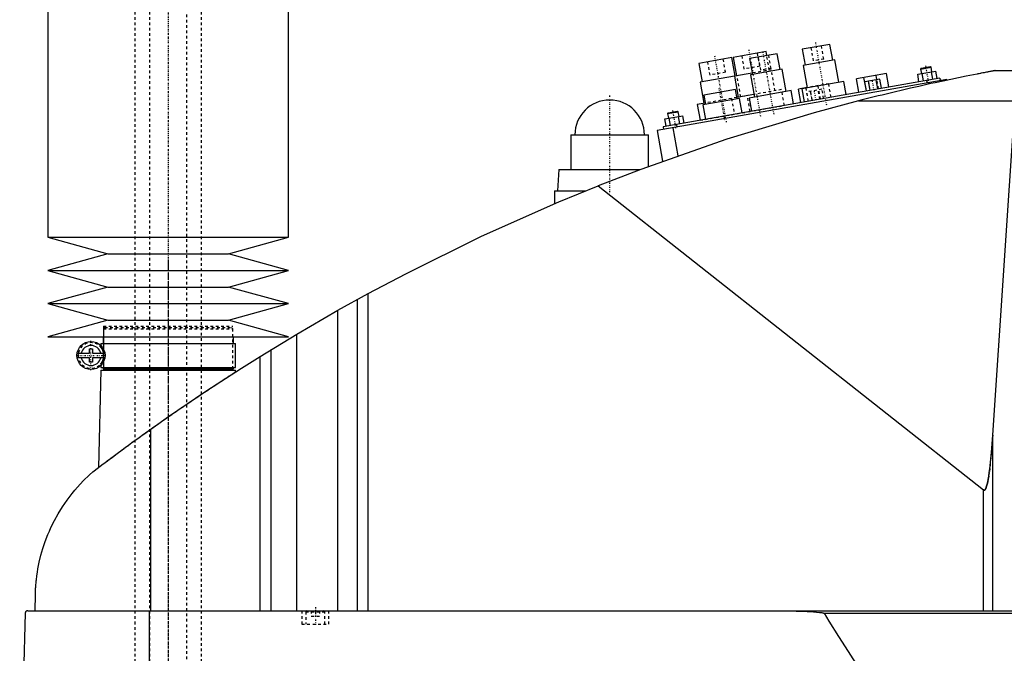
# Model space of a CAD drawing. Extents: x -706 to 156, y -136 to 715.
# Tile 2 of 5: x -706 to -337, y 101 to 338. Entities that reach past the tile are written whole.
import ezdxf

# ---------------------------------------------------------------- set-up
doc = ezdxf.new("R2010")
doc.units = 0
doc.linetypes.add('CENTER', pattern=[1.5, 0.45, -0.5, 0.05, -0.5])
doc.linetypes.add('DASHED', pattern=[2, 1, -1])
for name, color, linetype in [('AM_0', 7, 'CONTINUOUS'), ('AM_3', 7, 'DASHED'), ('AM_7', 7, 'CENTER')]:
    doc.layers.add(name, color=color, linetype=linetype)

msp = doc.modelspace()

# ---------------------------------------------------------------- linework, layer by layer
at = {"layer": 'AM_0', "color": 7, "linetype": 'CONTINUOUS'}
for p, q in [((-695, 435.75), (-695, 256.2)), ((-605, 256.2), (-605, 435.75)), ((-402.65, 328.29), (-412.99, 326.47)), ((-401.61, 322.39), (-402.65, 328.29)), ((-426.55, 325.6), (-438.86, 323.43)), ((-422.35, 324.82), (-432.69, 323)), ((-426.29, 324.13), (-426.55, 325.6)), ((-421.3, 318.91), (-422.35, 324.82)), ((-412.99, 326.47), (-411.95, 320.56)), ((-439.35, 323.35), (-451.66, 321.18)), ((-451.66, 321.18), (-450.44, 314.28)), ((-438.13, 316.45), (-439.35, 323.35)), ((-438.86, 323.43), (-437.64, 316.54)), ((-432.69, 323), (-431.65, 317.09)), ((-400.87, 322.52), (-412.69, 320.43)), ((-412.69, 320.43), (-411.21, 312.06)), ((-399.39, 314.15), (-400.87, 322.52)), ((-431.73, 317.58), (-438.38, 316.41)), ((-420.57, 319.04), (-432.38, 316.96)), ((-432.38, 316.96), (-430.91, 308.59)), ((-419.09, 310.67), (-420.57, 319.04)), ((-381.49, 317.4), (-392.71, 315.42)), ((-385.14, 315.14), (-385.42, 316.71)), ((-380.6, 312.38), (-381.49, 317.4)), ((-369.87, 317.12), (-363.05, 318.32)), ((-369.39, 314.36), (-369.87, 317.12)), ((-368.79, 319.08), (-364.85, 319.78)), ((-368.58, 319.37), (-368.79, 319.08)), ((-368.79, 319.08), (-368.48, 317.36)), ((-368.58, 319.37), (-365.14, 319.98)), ((-367.68, 314.66), (-368.17, 317.42)), ((-364.85, 319.78), (-365.14, 319.98)), ((-364.54, 318.06), (-364.85, 319.78)), ((-364.27, 315.26), (-364.75, 318.02)), ((-362.56, 315.56), (-363.05, 318.32)), ((-340.94, 318.5), (-213.33, 318.5)), ((-358.96, 315.18), (-467.29, 296.08)), ((-361.6, 315.73), (-465, 297.5)), ((-438.37, 316.41), (-451.18, 314.15)), ((-451.18, 314.15), (-449.79, 306.27)), ((-438.38, 316.41), (-436.99, 308.53)), ((-397.42, 314.49), (-413.18, 311.71)), ((-396.56, 309.57), (-397.42, 314.49)), ((-391.83, 310.4), (-392.71, 315.42)), ((-389.06, 310.89), (-389.95, 315.91)), ((-383.98, 315.34), (-389.67, 314.34)), ((-389.06, 310.89), (-389.67, 314.34)), ((-387.64, 311.14), (-388.24, 314.59)), ((-384.79, 311.64), (-385.4, 315.09)), ((-383.37, 311.89), (-383.98, 315.34)), ((-366.52, 314.86), (-366.35, 313.88)), ((-364.87, 314.14), (-364.78, 313.64)), ((-361.6, 315.73), (-361.42, 314.75)), ((-358.96, 315.18), (-358.91, 314.91)), ((-438, 311.4), (-449.82, 309.32)), ((-449.82, 309.32), (-449.21, 305.87)), ((-437.4, 307.95), (-438, 311.4)), ((-431.08, 309.57), (-437.49, 308.44)), ((-417.12, 311.02), (-432.88, 308.24)), ((-416.25, 306.1), (-417.12, 311.02)), ((-411.23, 312.16), (-414.38, 311.6)), ((-413.49, 306.58), (-414.38, 311.6)), ((-413.18, 311.71), (-412.31, 306.79)), ((-411.6, 311.99), (-411.61, 312.09)), ((-449.31, 306.36), (-452.25, 305.84)), ((-452.25, 305.84), (-451.21, 299.93)), ((-436.41, 308.13), (-450.2, 305.69)), ((-450.2, 305.69), (-449.24, 300.28)), ((-435.46, 302.71), (-436.41, 308.13)), ((-432.88, 308.24), (-432.01, 303.32)), ((-392.03, 307.16), (-333.43, 307.16)), ((-341.83, 182.23), (-333.43, 307.16)), ((-463.33, 302.41), (-459.39, 303.1)), ((-463.12, 302.7), (-463.33, 302.41)), ((-463.33, 302.41), (-463.02, 300.69)), ((-463.12, 302.7), (-459.68, 303.31)), ((-459.39, 303.1), (-459.68, 303.31)), ((-459.08, 301.38), (-459.39, 303.1)), ((-464.41, 300.44), (-457.59, 301.64)), ((-463.93, 297.69), (-464.41, 300.44)), ((-462.22, 297.99), (-462.71, 300.74)), ((-460.08, 298.37), (-459.9, 297.38)), ((-458.81, 298.59), (-459.3, 301.34)), ((-457.1, 298.89), (-457.59, 301.64)), ((-499.5, 294.5), (-499.5, 281.5)), ((-499.5, 294.5), (-470.5, 294.5)), ((-470.5, 282.67), (-470.5, 294.5)), ((-467.29, 296.08), (-465.26, 284.59)), ((-465, 297.5), (-464.83, 296.52)), ((-461.38, 297.12), (-459.53, 286.63)), ((-504, 281.5), (-504.5, 273.5)), ((-504, 281.5), (-473.65, 281.5)), ((-505.65, 273.5), (-505.65, 268.73)), ((-505.65, 273.5), (-494.16, 273.5)), ((-489.33, 275.44), (-345.22, 161.75)), ((-695, 256.2), (-672.5, 250)), ((-695, 256.2), (-605, 256.2)), ((-627.5, 250), (-605, 256.2)), ((-672.5, 250), (-695, 243.8)), ((-672.5, 250), (-627.5, 250)), ((-605, 243.8), (-627.5, 250)), ((-695, 243.8), (-672.5, 237.6)), ((-695, 243.8), (-605, 243.8)), ((-627.5, 237.6), (-605, 243.8)), ((-672.5, 237.6), (-695, 231.4)), ((-672.5, 237.6), (-627.5, 237.6)), ((-605, 231.4), (-627.5, 237.6)), ((-586.56, 228.89), (-575.22, 235.17)), ((-579.22, 116.6), (-579.22, 232.98)), ((-575.22, 116.6), (-575.22, 235.17)), ((-695, 231.4), (-672.5, 225.2)), ((-695, 231.4), (-605, 231.4)), ((-627.5, 225.2), (-605, 231.4)), ((-601.96, 219.97), (-586.56, 228.89)), ((-586.56, 116.6), (-586.56, 228.89)), ((-672.5, 225.2), (-695, 219)), ((-672.5, 225.2), (-627.5, 225.2)), ((-605, 219), (-627.5, 225.2)), ((-695, 219), (-605, 219)), ((-674.35, 219), (-674.35, 216.5)), ((-625.65, 216.5), (-625.65, 219)), ((-615.65, 211.64), (-601.96, 219.97)), ((-601.96, 116.6), (-601.96, 219.97)), ((-679.45, 212.9), (-679.45, 214.5)), ((-679.45, 214.5), (-678.25, 214.5)), ((-678.25, 214.5), (-678.25, 212.9)), ((-675.15, 216.5), (-675.15, 215.72)), ((-675.15, 216.5), (-624.85, 216.5)), ((-624.85, 207.5), (-624.85, 216.5)), ((-611.52, 116.6), (-611.52, 214.2)), ((-683.63, 212.9), (-679.45, 212.9)), ((-679.45, 211.1), (-683.63, 211.1)), ((-679.45, 209.5), (-679.45, 211.1)), ((-678.25, 212.9), (-674.07, 212.9)), ((-678.25, 211.1), (-678.25, 209.5)), ((-674.07, 211.1), (-678.25, 211.1)), ((-615.65, 116.6), (-615.65, 211.64)), ((-678.25, 209.5), (-679.45, 209.5)), ((-675.17, 206.5), (-676.04, 170.15)), ((-675.17, 206.5), (-624.83, 206.5)), ((-675.15, 208.28), (-675.15, 207.5)), ((-675.15, 207.5), (-624.85, 207.5)), ((-674.35, 207.5), (-674.35, 207)), ((-674.35, 207), (-625.65, 207)), ((-674.18, 207), (-674.18, 206.5)), ((-625.83, 206.5), (-625.83, 207)), ((-625.65, 207), (-625.65, 207.5)), ((-624.81, 205.86), (-624.83, 206.5)), ((-656.53, 116.6), (-656.53, 184.45)), ((-341.83, 116.6), (-341.83, 182.23)), ((-345.22, 116.6), (-345.22, 161.75)), ((-699.77, 116.6), (-699.63, 122.62)), ((-703.45, 115.63), (-705.5, 34.5)), ((-702.45, 116.6), (-132.05, 116.6)), ((-657.01, 34.5), (-657.01, 116.6)), ((-404.88, 115.63), (-188.61, 115.63))]:
    msp.add_line(p, q, dxfattribs=at)
for points in [[(-340.94, 318.5, 0), (-340.94, 318.5, 0), (-340.94, 318.5, 0), (-340.94, 318.5, 0), (-340.95, 318.5, 0), (-340.95, 318.5, 0), (-340.96, 318.49, 0), (-340.98, 318.49, 0), (-341, 318.49, 0), (-341.02, 318.48, 0), (-341.04, 318.48, 0), (-341.05, 318.48, 0), (-341.06, 318.48, 0), (-341.09, 318.47, 0), (-341.12, 318.47, 0), (-341.15, 318.46, 0), (-341.19, 318.45, 0), (-341.22, 318.45, 0), (-341.24, 318.44, 0), (-341.26, 318.44, 0), (-341.3, 318.43, 0), (-341.35, 318.42, 0), (-341.37, 318.42, 0), (-341.39, 318.41, 0), (-341.44, 318.41, 0), (-341.48, 318.4, 0), (-341.51, 318.39, 0), (-341.53, 318.39, 0), (-341.58, 318.38, 0), (-341.64, 318.37, 0), (-341.69, 318.36, 0), (-341.74, 318.35, 0), (-341.8, 318.34, 0), (-341.83, 318.33, 0), (-341.86, 318.33, 0), (-341.91, 318.32, 0), (-341.97, 318.31, 0), (-342.03, 318.29, 0), (-342.08, 318.28, 0), (-342.14, 318.27, 0), (-342.17, 318.27, 0), (-342.2, 318.26, 0), (-342.26, 318.25, 0), (-342.32, 318.24, 0), (-342.53, 318.2, 0), (-342.91, 318.13, 0), (-343.31, 318.05, 0), (-343.52, 318.01, 0), (-343.73, 317.97, 0), (-344.16, 317.89, 0), (-344.6, 317.8, 0), (-345.06, 317.71, 0), (-345.52, 317.63, 0), (-345.99, 317.53, 0), (-346.22, 317.49, 0), (-346.46, 317.44, 0), (-346.93, 317.35, 0), (-347.41, 317.26, 0), (-347.64, 317.21, 0), (-349.05, 316.93, 0), (-351.78, 316.39, 0), (-354.59, 315.81, 0), (-357.47, 315.21, 0), (-360.41, 314.59, 0), (-363.39, 313.95, 0), (-364.9, 313.62, 0), (-366.41, 313.28, 0), (-369.46, 312.6, 0), (-372.52, 311.91, 0), (-375.58, 311.19, 0), (-378.64, 310.47, 0), (-381.68, 309.74, 0), (-383.19, 309.37, 0), (-384.69, 309.01, 0), (-387.67, 308.27, 0), (-390.59, 307.53, 0), (-392.03, 307.16, 0)], [(-392.03, 307.16, 0), (-408.52, 302.74, 0), (-441.19, 292.86, 0), (-473.4, 281.59, 0), (-489.33, 275.44, 0)], [(-575.22, 235.17, 0), (-561.24, 242.59, 0), (-532.87, 256.58, 0), (-503.96, 269.45, 0), (-489.33, 275.44, 0)], [(-656.53, 184.45, 0), (-649.84, 189.16, 0), (-636.3, 198.36, 0), (-622.58, 207.29, 0), (-615.65, 211.64, 0)], [(-678.19, 168.52, 0), (-677.65, 168.93, 0), (-676.56, 169.75, 0), (-675.45, 170.59, 0), (-674.89, 171.01, 0), (-674.33, 171.44, 0), (-673.19, 172.3, 0), (-672.03, 173.16, 0), (-670.86, 174.04, 0), (-669.67, 174.92, 0), (-668.47, 175.81, 0), (-667.86, 176.26, 0), (-667.25, 176.7, 0), (-666.03, 177.6, 0), (-664.79, 178.51, 0), (-663.54, 179.42, 0), (-662.29, 180.33, 0), (-661.02, 181.24, 0), (-660.38, 181.7, 0), (-659.75, 182.16, 0), (-658.46, 183.08, 0), (-657.18, 184, 0), (-656.53, 184.45, 0)], [(-345.22, 161.75, 0), (-345.21, 161.75, 0), (-345.21, 161.75, 0), (-345.2, 161.74, 0), (-345.2, 161.74, 0), (-345.2, 161.74, 0), (-345.19, 161.73, 0), (-345.19, 161.73, 0), (-345.18, 161.73, 0), (-345.17, 161.72, 0), (-345.17, 161.72, 0), (-345.17, 161.72, 0), (-345.16, 161.71, 0), (-345.16, 161.71, 0), (-345.15, 161.71, 0), (-345.15, 161.71, 0), (-345.14, 161.7, 0), (-345.14, 161.7, 0), (-345.13, 161.7, 0), (-345.13, 161.7, 0), (-345.12, 161.69, 0), (-345.12, 161.69, 0), (-345.12, 161.69, 0), (-345.11, 161.69, 0), (-345.11, 161.69, 0), (-345.1, 161.68, 0), (-345.1, 161.68, 0), (-345.1, 161.68, 0), (-345.09, 161.68, 0), (-345.08, 161.68, 0), (-345.08, 161.68, 0), (-345.07, 161.68, 0), (-345.07, 161.67, 0), (-345.07, 161.67, 0), (-345.06, 161.67, 0), (-345.06, 161.67, 0), (-345.05, 161.67, 0), (-345.05, 161.67, 0), (-345.04, 161.67, 0), (-345.03, 161.67, 0), (-345.03, 161.67, 0), (-345.03, 161.67, 0), (-345.02, 161.67, 0), (-345.02, 161.67, 0), (-345.01, 161.67, 0), (-345.01, 161.67, 0), (-345, 161.67, 0), (-345, 161.67, 0), (-344.99, 161.67, 0), (-344.99, 161.67, 0), (-344.98, 161.67, 0), (-344.98, 161.67, 0), (-344.97, 161.67, 0), (-344.97, 161.67, 0), (-344.96, 161.67, 0), (-344.96, 161.67, 0), (-344.96, 161.67, 0), (-344.95, 161.67, 0), (-344.94, 161.67, 0), (-344.94, 161.67, 0), (-344.93, 161.67, 0), (-344.93, 161.68, 0), (-344.93, 161.68, 0), (-344.92, 161.68, 0), (-344.92, 161.68, 0), (-344.91, 161.68, 0), (-344.91, 161.68, 0), (-344.9, 161.68, 0), (-344.9, 161.68, 0), (-344.9, 161.69, 0), (-344.89, 161.69, 0), (-344.89, 161.69, 0), (-344.88, 161.69, 0), (-344.88, 161.69, 0), (-344.87, 161.7, 0), (-344.87, 161.7, 0), (-344.86, 161.7, 0), (-344.86, 161.7, 0), (-344.85, 161.7, 0), (-344.85, 161.71, 0), (-344.84, 161.71, 0), (-344.84, 161.71, 0), (-344.83, 161.72, 0), (-344.83, 161.72, 0), (-344.83, 161.72, 0), (-344.82, 161.72, 0), (-344.81, 161.73, 0), (-344.81, 161.73, 0), (-344.8, 161.74, 0), (-344.8, 161.74, 0), (-344.79, 161.74, 0), (-344.79, 161.74, 0), (-344.79, 161.75, 0), (-344.78, 161.75, 0), (-344.78, 161.76, 0), (-344.77, 161.76, 0), (-344.76, 161.77, 0), (-344.76, 161.77, 0), (-344.76, 161.77, 0), (-344.75, 161.78, 0), (-344.75, 161.78, 0), (-344.73, 161.8, 0), (-344.71, 161.82, 0), (-344.69, 161.84, 0), (-344.66, 161.88, 0), (-344.63, 161.92, 0), (-344.61, 161.94, 0), (-344.59, 161.97, 0), (-344.56, 162.02, 0), (-344.52, 162.08, 0), (-344.51, 162.11, 0), (-344.49, 162.14, 0), (-344.46, 162.2, 0), (-344.42, 162.27, 0), (-344.39, 162.34, 0), (-344.36, 162.42, 0), (-344.32, 162.5, 0), (-344.31, 162.54, 0), (-344.29, 162.59, 0), (-344.26, 162.67, 0), (-344.22, 162.77, 0), (-344.11, 163.13, 0), (-343.91, 163.86, 0), (-343.71, 164.73, 0), (-343.52, 165.75, 0), (-343.42, 166.32, 0), (-343.32, 166.92, 0), (-343.13, 168.22, 0), (-342.95, 169.66, 0), (-342.32, 175.77, 0), (-341.83, 182.23, 0)], [(-699.63, 122.62, 0), (-699.63, 122.9, 0), (-699.61, 123.44, 0), (-699.59, 123.97, 0), (-699.58, 124.22, 0), (-699.56, 124.47, 0), (-699.53, 124.96, 0), (-699.5, 125.44, 0), (-699.47, 125.91, 0), (-699.43, 126.37, 0), (-699.39, 126.83, 0), (-699.37, 127.05, 0), (-699.35, 127.27, 0), (-699.31, 127.72, 0), (-699.26, 128.15, 0), (-699.07, 129.67, 0), (-698.88, 130.94, 0), (-698.67, 132.21, 0), (-698.16, 134.76, 0), (-697.54, 137.32, 0), (-696.8, 139.89, 0), (-695.93, 142.48, 0), (-694.93, 145.07, 0), (-694.38, 146.37, 0), (-693.8, 147.67, 0), (-692.52, 150.27, 0), (-691.09, 152.85, 0), (-689.52, 155.41, 0), (-687.8, 157.92, 0), (-685.93, 160.4, 0), (-684.94, 161.61, 0), (-683.91, 162.81, 0), (-681.74, 165.15, 0), (-679.41, 167.42, 0), (-678.19, 168.52, 0)], [(-702.45, 116.6, 0), (-702.48, 116.6, 0), (-702.54, 116.6, 0), (-702.61, 116.59, 0), (-702.64, 116.58, 0), (-702.67, 116.57, 0), (-702.74, 116.56, 0), (-702.8, 116.54, 0), (-702.86, 116.51, 0), (-702.93, 116.48, 0), (-702.99, 116.44, 0), (-703.02, 116.42, 0), (-703.05, 116.4, 0), (-703.1, 116.36, 0), (-703.16, 116.3, 0), (-703.21, 116.24, 0), (-703.27, 116.18, 0), (-703.3, 116.13, 0), (-703.3, 116.12, 0), (-703.31, 116.11, 0), (-703.32, 116.1, 0), (-703.32, 116.09, 0), (-703.33, 116.08, 0), (-703.34, 116.06, 0), (-703.34, 116.05, 0), (-703.35, 116.04, 0), (-703.35, 116.03, 0), (-703.36, 116.01, 0), (-703.37, 116, 0), (-703.37, 115.99, 0), (-703.38, 115.97, 0), (-703.39, 115.95, 0), (-703.39, 115.93, 0), (-703.4, 115.91, 0), (-703.41, 115.89, 0), (-703.41, 115.88, 0), (-703.41, 115.87, 0), (-703.42, 115.84, 0), (-703.43, 115.82, 0), (-703.43, 115.79, 0), (-703.43, 115.78, 0), (-703.43, 115.77, 0), (-703.44, 115.77, 0), (-703.44, 115.77, 0), (-703.44, 115.76, 0), (-703.44, 115.76, 0), (-703.44, 115.75, 0), (-703.44, 115.75, 0), (-703.44, 115.74, 0), (-703.44, 115.74, 0), (-703.44, 115.74, 0), (-703.44, 115.73, 0), (-703.44, 115.73, 0), (-703.44, 115.72, 0), (-703.44, 115.72, 0), (-703.44, 115.72, 0), (-703.44, 115.71, 0), (-703.44, 115.71, 0), (-703.44, 115.71, 0), (-703.44, 115.7, 0), (-703.45, 115.7, 0), (-703.45, 115.69, 0), (-703.45, 115.69, 0), (-703.45, 115.68, 0), (-703.45, 115.68, 0), (-703.45, 115.67, 0), (-703.45, 115.67, 0), (-703.45, 115.67, 0), (-703.45, 115.66, 0), (-703.45, 115.65, 0), (-703.45, 115.65, 0), (-703.45, 115.64, 0), (-703.45, 115.64, 0), (-703.45, 115.64, 0), (-703.45, 115.63, 0), (-703.45, 115.63, 0), (-703.45, 115.63, 0)], [(-425.92, 116.6, 0), (-422.51, 116.59, 0), (-415.33, 116.45, 0), (-411.14, 116.3, 0), (-409.97, 116.24, 0), (-408.82, 116.17, 0), (-408.26, 116.13, 0), (-407.7, 116.09, 0), (-406.58, 115.98, 0), (-405.89, 115.9, 0), (-405.7, 115.87, 0), (-405.5, 115.83, 0), (-405.41, 115.82, 0), (-405.31, 115.8, 0), (-405.21, 115.77, 0), (-405.18, 115.76, 0), (-405.15, 115.76, 0), (-405.13, 115.75, 0), (-405.12, 115.75, 0), (-405.09, 115.74, 0), (-405.06, 115.73, 0), (-405.03, 115.72, 0), (-405, 115.71, 0), (-404.97, 115.69, 0), (-404.95, 115.69, 0), (-404.95, 115.68, 0), (-404.94, 115.68, 0), (-404.94, 115.68, 0), (-404.94, 115.68, 0), (-404.94, 115.68, 0), (-404.93, 115.67, 0), (-404.93, 115.67, 0), (-404.92, 115.67, 0), (-404.92, 115.66, 0), (-404.91, 115.66, 0), (-404.91, 115.66, 0), (-404.91, 115.66, 0), (-404.9, 115.66, 0), (-404.9, 115.65, 0), (-404.9, 115.65, 0), (-404.89, 115.65, 0), (-404.89, 115.64, 0), (-404.89, 115.64, 0), (-404.89, 115.64, 0), (-404.88, 115.63, 0), (-404.88, 115.63, 0), (-404.88, 115.63, 0), (-404.88, 115.63, 0), (-404.88, 115.63, 0), (-404.88, 115.63, 0), (-404.88, 115.63, 0), (-404.88, 115.63, 0), (-404.88, 115.63, 0)], [(-404.88, 115.63, 0), (-403.09, 112.7, 0), (-399.5, 106.96, 0), (-395.91, 101.39, 0), (-394.12, 98.66, 0), (-392.33, 95.98, 0), (-388.74, 90.72, 0), (-385.15, 85.63, 0), (-381.57, 80.7, 0), (-377.98, 75.92, 0), (-374.39, 71.31, 0), (-372.6, 69.07, 0), (-370.81, 66.86, 0), (-367.22, 62.57, 0), (-363.63, 58.44, 0), (-360.05, 54.47, 0), (-356.46, 50.66, 0), (-352.87, 47.01, 0), (-351.08, 45.24, 0), (-349.28, 43.52, 0), (-345.69, 40.19, 0), (-342.11, 37.02, 0), (-340.31, 35.5, 0)]]:
    msp.add_polyline3d(points, dxfattribs=at)
msp.add_circle((-678.85, 212), 5.25, dxfattribs=at)
for centre, radius, start, end in [((-485, 294.5), 13, 0, 180), ((-678.85, 212), 3.75, 13.8865, 166.1135), ((-678.85, 212), 4.87, 169.3459, 190.6541), ((-678.85, 212), 3.75, 193.8865, 346.1135), ((-678.85, 212), 4.87, 349.3459, 10.6541)]:
    msp.add_arc(centre, radius, start, end, dxfattribs=at)
at = {"layer": 'AM_3', "color": 6, "linetype": 'DASHED'}
for p, q in [((-657, 676.5), (-657, -97.5)), ((-643, -97.5), (-643, 676.5)), ((-662.5, 664.5), (-662.5, -56.5)), ((-637.5, -56.5), (-637.5, 664.5)), ((-404.98, 322.81), (-405.85, 327.73)), ((-435.66, 324), (-434.79, 319.07)), ((-428.88, 320.12), (-429.75, 325.04)), ((-425.33, 318.71), (-426.29, 324.13)), ((-424.68, 319.33), (-425.55, 324.26)), ((-409.79, 327.04), (-408.92, 322.11)), ((-448.46, 321.74), (-447.59, 316.82)), ((-441.68, 317.86), (-442.55, 322.78)), ((-429.49, 323.56), (-428.62, 318.64)), ((-404.98, 322.81), (-408.92, 322.11)), ((-441.68, 317.86), (-447.59, 316.82)), ((-437.39, 316.58), (-438.37, 316.41)), ((-436, 308.71), (-437.39, 316.58)), ((-428.88, 320.12), (-434.79, 319.07)), ((-424.59, 318.84), (-431.73, 317.58)), ((-424.68, 319.33), (-428.62, 318.64)), ((-423.2, 310.96), (-424.59, 318.84)), ((-403.15, 313.58), (-411.23, 312.16)), ((-406.2, 307.87), (-407.08, 312.89)), ((-402.27, 308.56), (-403.15, 313.58)), ((-388.35, 314.57), (-387.74, 311.12)), ((-384.69, 311.66), (-385.3, 315.11)), ((-384.53, 311.69), (-385.14, 315.14)), ((-433.54, 309.14), (-449.31, 306.36)), ((-432.5, 303.23), (-433.54, 309.14)), ((-420.74, 311.4), (-431.08, 309.57)), ((-419.7, 305.49), (-420.74, 311.4)), ((-410.73, 307.07), (-411.6, 311.99)), ((-405.65, 311.52), (-411.33, 310.52)), ((-410.72, 307.07), (-411.33, 310.52)), ((-410.02, 310.75), (-409.41, 307.3)), ((-409.3, 307.32), (-409.91, 310.77)), ((-406.46, 307.82), (-407.07, 311.27)), ((-406.35, 307.84), (-406.96, 311.29)), ((-405.04, 308.07), (-405.65, 311.52)), ((-451.21, 299.93), (-419.7, 305.49)), ((-437.49, 308.44), (-439.45, 308.1)), ((-439.45, 308.1), (-438.41, 302.19)), ((-674.18, 223), (-674.18, 207)), ((-674.18, 223), (-625.83, 223)), ((-673.67, 222.5), (-674.18, 222)), ((-674.18, 222), (-674.18, 207)), ((-674.18, 222), (-625.83, 222)), ((-673.67, 222.5), (-626.33, 222.5)), ((-625.83, 222), (-626.33, 222.5)), ((-625.83, 207), (-625.83, 223)), ((-625.83, 207), (-625.83, 222)), ((-675.15, 215.72), (-675.15, 215.06)), ((-674.16, 209.65), (-674.16, 214.35)), ((-675.15, 208.94), (-675.15, 208.28)), ((-600, 116.6), (-600, 111.6)), ((-598.1, 116.6), (-598.5, 116.2)), ((-598.5, 116.2), (-598.5, 111.6)), ((-598.5, 116.2), (-591.5, 116.2)), ((-596.5, 116.6), (-596.5, 114.6)), ((-596.5, 114.6), (-593.5, 114.6)), ((-595, 116.6), (-595, 114.6)), ((-593.5, 116.6), (-593.5, 114.6)), ((-591.5, 116.2), (-591.9, 116.6)), ((-591.5, 111.6), (-591.5, 116.2)), ((-590, 111.6), (-590, 116.6)), ((-600, 111.6), (-590, 111.6))]:
    msp.add_line(p, q, dxfattribs=at)
for points in [[(-674.16, 213, 0), (-674.16, 213.03, 0), (-674.18, 213.09, 0), (-674.19, 213.14, 0), (-674.19, 213.17, 0), (-674.2, 213.2, 0), (-674.21, 213.25, 0), (-674.23, 213.29, 0), (-674.24, 213.34, 0), (-674.25, 213.39, 0), (-674.27, 213.43, 0), (-674.28, 213.45, 0), (-674.28, 213.47, 0), (-674.3, 213.52, 0), (-674.31, 213.56, 0), (-674.32, 213.6, 0), (-674.34, 213.64, 0), (-674.35, 213.67, 0), (-674.36, 213.69, 0), (-674.37, 213.71, 0), (-674.38, 213.75, 0), (-674.39, 213.78, 0), (-674.4, 213.8, 0), (-674.41, 213.82, 0), (-674.42, 213.85, 0), (-674.43, 213.88, 0), (-674.44, 213.9, 0), (-674.45, 213.92, 0), (-674.46, 213.95, 0), (-674.48, 213.98, 0), (-674.52, 214.08, 0), (-674.61, 214.24, 0), (-674.68, 214.38, 0), (-674.76, 214.51, 0), (-674.83, 214.62, 0), (-674.86, 214.67, 0), (-674.89, 214.71, 0), (-674.95, 214.79, 0), (-675, 214.86, 0), (-675.04, 214.92, 0), (-675.08, 214.97, 0), (-675.11, 215, 0), (-675.12, 215.02, 0), (-675.13, 215.03, 0), (-675.14, 215.05, 0), (-675.15, 215.06, 0), (-675.15, 215.06, 0)], [(-675.15, 208.94, 0), (-675.15, 208.94, 0), (-675.14, 208.95, 0), (-675.13, 208.97, 0), (-675.12, 208.98, 0), (-675.11, 209, 0), (-675.08, 209.03, 0), (-675.04, 209.08, 0), (-675, 209.14, 0), (-674.95, 209.21, 0), (-674.89, 209.29, 0), (-674.86, 209.33, 0), (-674.83, 209.38, 0), (-674.76, 209.49, 0), (-674.68, 209.62, 0), (-674.61, 209.76, 0), (-674.52, 209.92, 0), (-674.48, 210.02, 0), (-674.46, 210.05, 0), (-674.45, 210.08, 0), (-674.44, 210.1, 0), (-674.43, 210.12, 0), (-674.42, 210.15, 0), (-674.41, 210.18, 0), (-674.4, 210.2, 0), (-674.39, 210.22, 0), (-674.38, 210.25, 0), (-674.37, 210.29, 0), (-674.36, 210.31, 0), (-674.35, 210.33, 0), (-674.34, 210.36, 0), (-674.32, 210.4, 0), (-674.31, 210.44, 0), (-674.3, 210.48, 0), (-674.28, 210.53, 0), (-674.28, 210.55, 0), (-674.27, 210.57, 0), (-674.25, 210.61, 0), (-674.24, 210.66, 0), (-674.23, 210.71, 0), (-674.21, 210.75, 0), (-674.2, 210.8, 0), (-674.19, 210.83, 0), (-674.19, 210.86, 0), (-674.18, 210.91, 0), (-674.16, 210.97, 0), (-674.16, 211, 0)], [(-676.04, 170.15, 0), (-676.04, 170.15, 0), (-676.01, 170.17, 0), (-675.96, 170.21, 0), (-675.93, 170.23, 0), (-675.89, 170.26, 0), (-675.78, 170.34, 0), (-675.66, 170.44, 0), (-675.5, 170.55, 0), (-675.32, 170.69, 0), (-675.12, 170.84, 0), (-675.01, 170.93, 0), (-674.89, 171.02, 0), (-674.64, 171.21, 0), (-674.36, 171.41, 0), (-674.06, 171.64, 0), (-673.74, 171.88, 0), (-673.4, 172.14, 0), (-673.22, 172.27, 0), (-673.04, 172.41, 0), (-672.66, 172.7, 0), (-672.26, 172.99, 0), (-672.05, 173.15, 0), (-671.84, 173.3, 0), (-671.41, 173.63, 0), (-670.97, 173.96, 0), (-670.74, 174.12, 0), (-670.51, 174.3, 0), (-670.04, 174.64, 0), (-669.57, 175, 0), (-669.08, 175.35, 0), (-668.59, 175.72, 0), (-668.08, 176.09, 0), (-667.82, 176.28, 0), (-667.56, 176.48, 0), (-667.02, 176.87, 0), (-666.47, 177.28, 0), (-665.91, 177.69, 0), (-665.34, 178.11, 0), (-664.75, 178.54, 0), (-664.45, 178.76, 0), (-664.15, 178.97, 0), (-663.54, 179.42, 0), (-662.93, 179.86, 0), (-662.3, 180.32, 0), (-661.67, 180.78, 0), (-661.02, 181.24, 0), (-660.7, 181.47, 0), (-660.37, 181.71, 0), (-659.72, 182.18, 0), (-659.06, 182.65, 0), (-658.39, 183.13, 0), (-657.73, 183.6, 0), (-657.05, 184.08, 0), (-656.72, 184.32, 0), (-656.38, 184.56, 0), (-655.7, 185.04, 0), (-655.03, 185.52, 0), (-654.35, 186, 0), (-653.67, 186.47, 0), (-653, 186.95, 0), (-652.66, 187.18, 0), (-652.33, 187.42, 0), (-651.66, 187.89, 0), (-651, 188.35, 0), (-650.67, 188.58, 0), (-650.34, 188.81, 0), (-649.68, 189.26, 0), (-649.03, 189.72, 0), (-648.69, 189.95, 0), (-648.36, 190.18, 0), (-647.69, 190.65, 0), (-647.02, 191.11, 0), (-646.34, 191.58, 0), (-645.66, 192.04, 0), (-644.98, 192.51, 0), (-644.64, 192.74, 0), (-644.3, 192.98, 0), (-643.61, 193.44, 0), (-642.93, 193.9, 0), (-642.26, 194.36, 0), (-641.58, 194.82, 0), (-640.91, 195.27, 0), (-640.58, 195.5, 0), (-640.25, 195.72, 0), (-639.59, 196.16, 0), (-638.94, 196.6, 0), (-638.29, 197.03, 0), (-637.66, 197.46, 0), (-637.03, 197.88, 0), (-636.72, 198.09, 0), (-636.41, 198.29, 0), (-635.8, 198.69, 0), (-635.21, 199.09, 0), (-634.62, 199.48, 0), (-634.05, 199.85, 0), (-633.5, 200.22, 0), (-633.22, 200.4, 0), (-632.95, 200.58, 0), (-632.43, 200.92, 0), (-631.91, 201.26, 0), (-631.42, 201.58, 0), (-630.93, 201.9, 0), (-630.46, 202.21, 0), (-630.22, 202.37, 0), (-629.99, 202.52, 0), (-629.53, 202.81, 0), (-629.09, 203.1, 0), (-628.88, 203.24, 0), (-628.67, 203.38, 0), (-628.26, 203.64, 0), (-627.87, 203.89, 0), (-627.68, 204.02, 0), (-627.5, 204.13, 0), (-627.15, 204.36, 0), (-626.82, 204.57, 0), (-626.52, 204.77, 0), (-626.23, 204.95, 0), (-625.98, 205.12, 0), (-625.86, 205.19, 0), (-625.74, 205.27, 0), (-625.53, 205.4, 0), (-625.35, 205.52, 0), (-625.2, 205.62, 0), (-625.07, 205.7, 0), (-624.97, 205.76, 0), (-624.92, 205.79, 0), (-624.89, 205.81, 0), (-624.84, 205.85, 0), (-624.81, 205.86, 0), (-624.81, 205.86, 0)], [(-341.83, 182.23, 0), (-342.32, 175.77, 0), (-342.95, 169.66, 0), (-343.13, 168.22, 0), (-343.32, 166.92, 0), (-343.42, 166.32, 0), (-343.52, 165.75, 0), (-343.71, 164.73, 0), (-343.91, 163.86, 0), (-344.11, 163.13, 0), (-344.22, 162.77, 0), (-344.26, 162.67, 0), (-344.29, 162.59, 0), (-344.31, 162.54, 0), (-344.32, 162.5, 0), (-344.36, 162.42, 0), (-344.39, 162.34, 0), (-344.42, 162.27, 0), (-344.46, 162.2, 0), (-344.49, 162.14, 0), (-344.51, 162.11, 0), (-344.52, 162.08, 0), (-344.56, 162.02, 0), (-344.59, 161.97, 0), (-344.61, 161.94, 0), (-344.63, 161.92, 0), (-344.66, 161.88, 0), (-344.69, 161.84, 0), (-344.71, 161.82, 0), (-344.73, 161.8, 0), (-344.76, 161.77, 0), (-344.78, 161.75, 0), (-344.79, 161.75, 0), (-344.79, 161.74, 0), (-344.79, 161.74, 0), (-344.8, 161.74, 0), (-344.8, 161.74, 0), (-344.81, 161.73, 0), (-344.81, 161.73, 0), (-344.82, 161.72, 0), (-344.83, 161.72, 0), (-344.83, 161.72, 0), (-344.83, 161.72, 0), (-344.84, 161.71, 0), (-344.84, 161.71, 0), (-344.85, 161.71, 0), (-344.85, 161.7, 0), (-344.86, 161.7, 0), (-344.86, 161.7, 0), (-344.87, 161.7, 0), (-344.87, 161.7, 0), (-344.88, 161.69, 0), (-344.88, 161.69, 0), (-344.89, 161.69, 0), (-344.89, 161.69, 0), (-344.9, 161.69, 0), (-344.9, 161.68, 0), (-344.9, 161.68, 0), (-344.91, 161.68, 0), (-344.91, 161.68, 0), (-344.92, 161.68, 0), (-344.92, 161.68, 0), (-344.93, 161.68, 0), (-344.93, 161.68, 0), (-344.93, 161.67, 0), (-344.94, 161.67, 0), (-344.94, 161.67, 0), (-344.95, 161.67, 0), (-344.96, 161.67, 0), (-344.96, 161.67, 0), (-344.96, 161.67, 0), (-344.97, 161.67, 0), (-344.97, 161.67, 0), (-344.98, 161.67, 0), (-344.98, 161.67, 0), (-344.99, 161.67, 0), (-344.99, 161.67, 0), (-345, 161.67, 0), (-345, 161.67, 0), (-345.01, 161.67, 0), (-345.01, 161.67, 0), (-345.02, 161.67, 0), (-345.02, 161.67, 0), (-345.03, 161.67, 0), (-345.03, 161.67, 0), (-345.03, 161.67, 0), (-345.04, 161.67, 0), (-345.05, 161.67, 0), (-345.05, 161.67, 0), (-345.06, 161.67, 0), (-345.06, 161.67, 0), (-345.07, 161.67, 0), (-345.07, 161.67, 0), (-345.07, 161.68, 0), (-345.08, 161.68, 0), (-345.08, 161.68, 0), (-345.09, 161.68, 0), (-345.1, 161.68, 0), (-345.1, 161.68, 0), (-345.1, 161.68, 0), (-345.11, 161.69, 0), (-345.11, 161.69, 0), (-345.12, 161.69, 0), (-345.12, 161.69, 0), (-345.12, 161.69, 0), (-345.13, 161.7, 0), (-345.13, 161.7, 0), (-345.14, 161.7, 0), (-345.14, 161.7, 0), (-345.15, 161.71, 0), (-345.15, 161.71, 0), (-345.16, 161.71, 0), (-345.16, 161.71, 0), (-345.17, 161.72, 0), (-345.17, 161.72, 0), (-345.17, 161.72, 0), (-345.18, 161.73, 0), (-345.19, 161.73, 0), (-345.19, 161.73, 0), (-345.2, 161.74, 0), (-345.2, 161.74, 0), (-345.2, 161.74, 0), (-345.21, 161.75, 0), (-345.21, 161.75, 0), (-345.22, 161.75, 0)]]:
    msp.add_polyline3d(points, dxfattribs=at)
msp.add_arc((-678.85, 212), 4.8, 12.0755, 347.9245, dxfattribs=at)
at = {"layer": 'AM_7', "color": 4, "linetype": 'CENTER'}
for p, q in [((-650, 715.2), (-650, -136.2)), ((-650, 447.19), (-650, 195.56)), ((-408.11, 329.02), (-404, 305.74)), ((-445.82, 324.06), (-441.37, 298.8)), ((-433.02, 326.32), (-428.56, 301.05)), ((-427.81, 325.55), (-423.7, 302.27)), ((-366.96, 320.27), (-365.81, 313.72)), ((-386.18, 311.22), (-386.85, 315.01)), ((-485, 309.2), (-485, 271.8)), ((-444.2, 311.99), (-442.04, 299.74)), ((-407.85, 307.4), (-408.52, 311.19)), ((-461.51, 303.59), (-460.35, 297.04)), ((-498.65, 294.5), (-471.35, 294.5)), ((-650, 247.5), (-650, -82.5)), ((-678.85, 206.49), (-678.85, 217.51)), ((-684.36, 212), (-673.34, 212)), ((-595, 117.9), (-595, 111.3))]:
    msp.add_line(p, q, dxfattribs=at)

doc.saveas('drawing.dxf')
